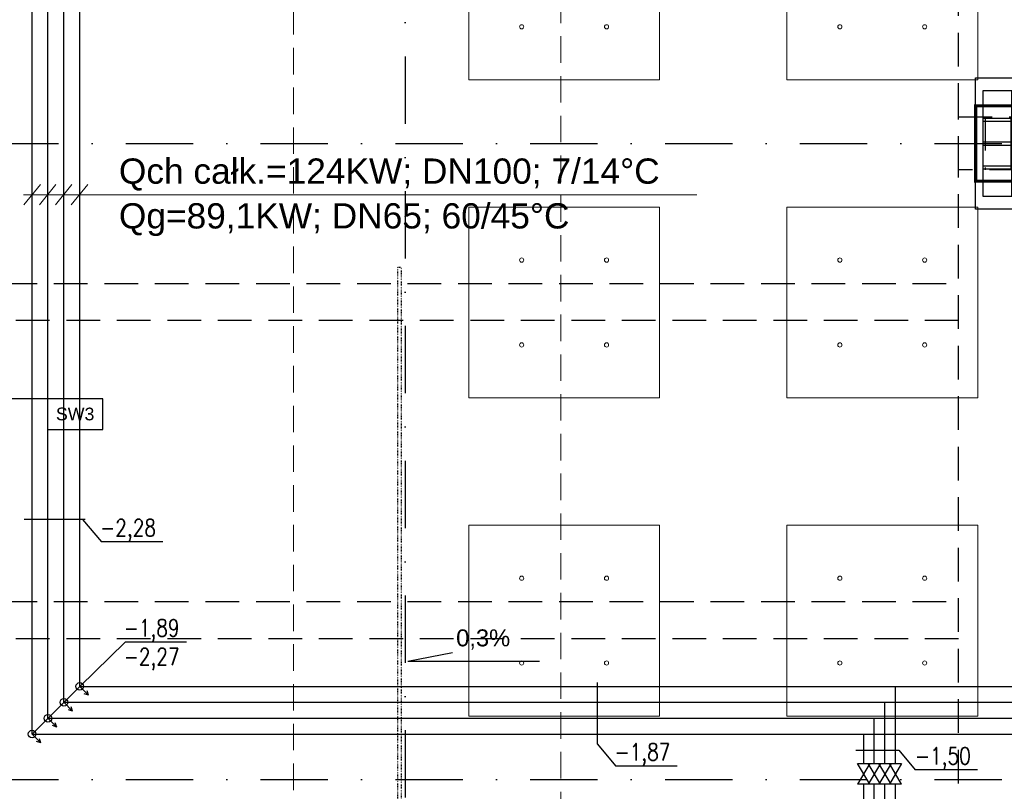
# Model space of a CAD drawing. Header units: centimetres. Extents: x -10729 to 23827, y -4437 to 19798.
# Tile 24 of 95: x 6497 to 7425, y 5589 to 6317. Entities that reach past the tile are written whole.
import ezdxf

# ---------------------------------------------------------------- set-up
doc = ezdxf.new("R2010")
doc.units = ezdxf.units.CM
for name, pattern in [('Balustrady$0$DASHED', [0.75, 0.5, -0.25]), ('CADVENT_HIDDEN', [0.8, 0.25, -0.55]), ('Kondygnacja  -0_5$0$HIDDEN', [9.525, 6.35, -3.175]), ('Kondygnacja  -0_5$0$HIDDEN2', [4.7625, 3.175, -1.5875]), ('Osie rzutów$0$DASHDOT2', [12.7, 6.35, -3.175, 0, -3.175])]:
    doc.linetypes.add(name, pattern=pattern)
doc.layers.get('0').update_dxf_attribs({"color": 8})
for name, color, linetype in [('ARCH_WIDOK_KONSTRUKCJA', 8, 'Continuous'), ('bgde_dodatki powykonawcze', 7, 'Continuous'), ('KJP_ARMATURA', 2, 'Continuous'), ('Kondygnacja  -0_5$0$ARCH_GK', 8, 'Continuous'), ('Kondygnacja  -0_5$0$ARCH_INFO_OPISY_PRZEGRODY', 8, 'Continuous'), ('Kondygnacja  -0_5$0$ARCH_KONSTR_POWYŻEJ RZUTU', 8, 'Kondygnacja  -0_5$0$HIDDEN'), ('Kondygnacja  -0_5$0$ARCH_KONSTR_POWYŻEJ RZUTU_IST', 8, 'Kondygnacja  -0_5$0$HIDDEN2'), ('Kondygnacja  -0_5$0$ARCH_KONSTRUKCJA_NIEWIDOCZNA', 8, 'Continuous'), ('Kondygnacja  -0_5$0$ARCH_OKŁADZINA', 8, 'Continuous'), ('Kondygnacja  -0_5$0$ARCH_SŁUPY', 8, 'Continuous'), ('Osie rzutów$0$ARCH_INFO_OSIE_IST', 8, 'Osie rzutów$0$DASHDOT2'), ('Osie rzutów$0$ARCH_INFO_OSIE_OPISY_IST', 8, 'Continuous')]:
    doc.layers.add(name, color=color, linetype=linetype)
for name, color, linetype, lineweight in [('bgde_opis ct 1', 7, 'Continuous', 20), ('bgde_rzędne wl ct', 7, 'Continuous', 25), ('KJP_CT_kk_powrót', 250, '04_CT_KOMF_POW', 25), ('KJP_CT_kk_zasil', 250, '04_CT_KOMF_ZAS', 25), ('KJP_WL_kk zasil', 250, '04_WL_KOMF_ZAS', 25), ('KJP_WL_kk_powr', 250, '04_WL_KOMF_POW', 25), ('SU Lampy kwadratowe  -05$0$ARCH_SUFITY_PODWIESZANE', 8, 'Continuous', 9)]:
    doc.layers.add(name, color=color, linetype=linetype, lineweight=lineweight)
doc.styles.add('Arial', font='arial.ttf')
doc.styles.add('Kondygnacja  -0_5$0$Arial', font='arial.ttf')
doc.styles.add('st rom', font='Romans.shx', dxfattribs={"width": 0.8})
doc.linetypes.add('04_CT_KOMF_POW', pattern='A,100,-15,["CTKp",Standard,S=10,R=0,X=-10,Y=-5],-35', length=150)
doc.linetypes.add('04_CT_KOMF_ZAS', pattern='A,100,-15,["CTKz",Standard,S=10,R=0,X=-10,Y=-5],-35', length=150)
doc.linetypes.add('04_WL_KOMF_POW', pattern='A,100,-15,["WLKp",Standard,S=10,R=0,X=-10,Y=-5],-35', length=150)
doc.linetypes.add('04_WL_KOMF_ZAS', pattern='A,100,-15,["WLKz",Standard,S=10,R=0,X=-10,Y=-5],-35', length=150)
pattern_1 = [(45, (-1133.3117, -3177.9858), (-0.6735192, 0.6735192), [])]

# ---------------------------------------------------------------- blocks, each defined once
blk = doc.blocks.new('Osie rzutów')
at = {"layer": 'Osie rzutów$0$ARCH_INFO_OSIE_IST', "ltscale": 10}
for p, q in [((6860, 12510), (6860, 4623.26)), ((4436.04, 6200), (15156.54, 6200)), ((4436.04, 5600), (15156.54, 5600))]:
    blk.add_line(p, q, dxfattribs=at)
blk = doc.blocks.new('SU Lampy kwadratowe  -05$0$moduł sufitu')
at = {"layer": 'SU Lampy kwadratowe  -05$0$ARCH_SUFITY_PODWIESZANE'}
for points in [[(60, -60), (240, -60), (240, -240), (60, -240)], [(360, -60), (540, -60), (540, -240), (360, -240)], [(60, -360), (240, -360), (240, -540), (60, -540)], [(360, -360), (540, -360), (540, -540), (360, -540)]]:
    blk.add_lwpolyline(points, close=True, dxfattribs=at)
for centre in [(110, -110), (190, -110), (410, -110), (490, -110), (110, -190), (190, -190), (410, -190), (490, -190), (110, -410), (190, -410), (410, -410), (490, -410), (110, -490), (190, -490), (410, -490), (490, -490)]:
    blk.add_circle(centre, 2, dxfattribs=at)
blk = doc.blocks.new('SU Lampy kwadratowe  -05')
at = {"layer": 'SU Lampy kwadratowe  -05$0$ARCH_SUFITY_PODWIESZANE'}
for p in [(6860, 6800), (6860, 6200)]:
    blk.add_blockref('SU Lampy kwadratowe  -05$0$moduł sufitu', p, dxfattribs=at)
blk = doc.blocks.new('Kondygnacja  -0_5$0$słup_prostokąt')
at = {"layer": 'Kondygnacja  -0_5$0$ARCH_SŁUPY', "lineweight": 40}
h = blk.add_hatch(dxfattribs=at)
h.set_pattern_fill('ANSI31', color=256, scale=0.3, style=0)
h.set_pattern_definition(pattern_1)
h.paths.add_polyline_path([(36, 34), (39, 34), (39, 84), (36, 84)])
h = blk.add_hatch(dxfattribs=at)
h.set_pattern_fill('ANSI31', color=256, scale=0.3, style=0)
h.set_pattern_definition(pattern_1)
h.paths.add_polyline_path([(89, 34), (92, 34), (92, 84), (89, 84)])
h = blk.add_hatch(dxfattribs=at)
h.set_pattern_fill('ANSI31', color=256, scale=0.3, style=0)
h.set_pattern_definition(pattern_1)
h.paths.add_polyline_path([(89, 80), (89, 83), (39, 83), (39, 80)])
h = blk.add_hatch(dxfattribs=at)
h.set_pattern_fill('ANSI31', color=256, scale=0.3, style=0)
h.set_pattern_definition(pattern_1)
h.paths.add_polyline_path([(89, 57.5), (89, 60.5), (39, 60.5), (39, 57.5)])
h = blk.add_hatch(dxfattribs=at)
h.set_pattern_fill('ANSI31', color=256, scale=0.3, style=0)
h.set_pattern_definition(pattern_1)
h.paths.add_polyline_path([(89, 35), (89, 38), (39, 38), (39, 35)])
at = {"layer": 'Kondygnacja  -0_5$0$ARCH_KONSTRUKCJA_NIEWIDOCZNA'}
blk.add_lwpolyline([(119, 109), (119, 9), (9, 9), (9, 109)], close=True, dxfattribs=at)
for points in [[(36, 109), (36, 84)], [(39, 109), (39, 84)], [(62.5, 109), (62.5, 83)], [(65.5, 109), (65.5, 83)], [(89, 109), (89, 84)], [(92, 109), (92, 84)], [(9, 83), (36, 83)], [(9, 80), (36, 80)], [(92, 83), (119, 83)], [(92, 80), (119, 80)], [(9, 60.5), (36, 60.5)], [(9, 57.5), (36, 57.5)], [(92, 60.5), (119, 60.5)], [(92, 57.5), (119, 57.5)], [(9, 38), (36, 38)], [(92, 38), (119, 38)], [(9, 35), (36, 35)], [(36, 34), (36, 9)], [(39, 34), (39, 9)], [(62.5, 35), (62.5, 9)], [(65.49, 35), (65.49, 9)], [(89, 34), (89, 9)], [(92, 35), (119, 35)], [(92, 34), (92, 9)]]:
    blk.add_lwpolyline(points, dxfattribs=at)
at = {"layer": 'Kondygnacja  -0_5$0$ARCH_OKŁADZINA'}
blk.add_lwpolyline([(2, 121), (126, 121), (126, -3), (2, -3)], close=True, dxfattribs=at)
at = {"layer": 'Kondygnacja  -0_5$0$ARCH_SŁUPY', "lineweight": 40}
for p, q in [((39, 60.5), (89, 60.5)), ((89, 57.5), (39, 57.5))]:
    blk.add_line(p, q, dxfattribs=at)
at = {"layer": 'Kondygnacja  -0_5$0$ARCH_SŁUPY', "lineweight": 30, "const_width": 3}
blk.add_lwpolyline([(2, 94.5), (126, 94.5), (126, 23.5), (2, 23.5)], close=True, dxfattribs=at)
at = {"layer": 'Kondygnacja  -0_5$0$ARCH_SŁUPY', "lineweight": 40}
for points in [[(36, 84), (39, 84), (39, 34), (36, 34)], [(89, 84), (92, 84), (92, 34), (89, 34)]]:
    blk.add_lwpolyline(points, close=True, dxfattribs=at)
for points in [[(89, 83), (39, 83)], [(39, 80), (89, 80)], [(89, 38), (39, 38)], [(39, 35), (89, 35)]]:
    blk.add_lwpolyline(points, dxfattribs=at)
blk = doc.blocks.new('Kondygnacja  -0_5$0$konstrukcja istniejąca -0.5')
at = {"layer": 'Kondygnacja  -0_5$0$ARCH_KONSTR_POWYŻEJ RZUTU_IST', "ltscale": 10}
for points in [[(7382, 6225), (7382, 7375)], [(7538, 6175), (7382, 6175), (7382, 6225), (7538, 6225), (7538, 6175)], [(7382, 5025), (7382, 6175)], [(7382, 6032.89), (6338.46, 6032.89), (6338.46, 6067.89), (7382, 6067.89)], [(7382, 5732.89), (6338.46, 5732.89), (6338.46, 5767.89), (7382, 5767.89)]]:
    blk.add_lwpolyline(points, dxfattribs=at)
at = {"layer": 'Kondygnacja  -0_5$0$ARCH_KONSTR_POWYŻEJ RZUTU_IST', "ltscale": 10, "elevation": 0}
blk.add_lwpolyline([(7407, 6225), (7407, 6175)], dxfattribs=at)

msp = doc.modelspace()

# ---------------------------------------------------------------- linework, layer by layer
at = {"linetype": 'Balustrady$0$DASHED', "lineweight": 20, "ltscale": 50}
msp.add_lwpolyline([(6754.764, 9751.102), (7006.979, 9751.102), (7006.979, 5027.678), (6754.764, 5027.678)], close=True, dxfattribs=at)
at = {"layer": 'ARCH_WIDOK_KONSTRUKCJA', "linetype": 'CADVENT_HIDDEN', "elevation": 0}
msp.add_lwpolyline([(6856.78, 6082.998), (6852.78, 6082.998), (6852.78, 5116.998), (6856.78, 5116.998)], close=True, dxfattribs=at)
at = {"layer": 'bgde_dodatki powykonawcze'}
for p, q in [((6561.534, 5679.57), (6553.315, 5687.952)), ((6561.534, 5679.57), (6560.207, 5683.602)), ((6546.534, 5664.57), (6538.315, 5672.952)), ((6561.534, 5679.57), (6557.529, 5680.977)), ((6546.534, 5664.57), (6542.529, 5665.977)), ((6546.534, 5664.57), (6545.207, 5668.602)), ((6531.534, 5649.57), (6523.315, 5657.952)), ((6531.534, 5649.57), (6527.529, 5650.977)), ((6531.534, 5649.57), (6530.207, 5653.602)), ((6516.534, 5634.57), (6508.315, 5642.952)), ((6516.534, 5634.57), (6512.529, 5635.977)), ((6516.534, 5634.57), (6515.207, 5638.602))]:
    msp.add_line(p, q, dxfattribs=at)
for centre in [(6553.315, 5687.952), (6538.315, 5672.952), (6523.315, 5657.952), (6508.315, 5642.952)]:
    msp.add_circle(centre, 3.6, dxfattribs=at)
at = {"layer": 'bgde_opis ct 1'}
for p, q in [((6500.641, 6142.098), (6516.25, 6161.266)), ((6515.24, 6142.098), (6530.849, 6161.266)), ((6530.24, 6142.098), (6545.849, 6161.266)), ((6545.24, 6142.098), (6560.849, 6161.266)), ((6500.257, 6151.682), (7135.053, 6151.682))]:
    msp.add_line(p, q, dxfattribs=at)
at = {"layer": 'bgde_rzędne wl ct'}
for p, q in [((6558.517, 5845.224), (6500.741, 5845.224)), ((6555.963, 5845.224), (6573.754, 5824.286)), ((6631.624, 5824.286), (6573.754, 5824.286)), ((6553.315, 5687.952), (6595.991, 5729.798)), ((6653.861, 5729.798), (6595.991, 5729.798)), ((6862.685, 5711.888), (6904.672, 5719.793)), ((6862.685, 5711.888), (6986.675, 5711.888)), ((7041.043, 5691.569), (7041.043, 5633.793)), ((6553.315, 5687.952), (6508.315, 5642.952)), ((7041.043, 5633.793), (7058.834, 5612.855)), ((7285.116, 5627.802), (7325.475, 5627.802)), ((7325.475, 5627.802), (7340.988, 5609.168)), ((7116.703, 5612.855), (7058.834, 5612.855)), ((7399.967, 5609.168), (7340.972, 5609.187))]:
    msp.add_line(p, q, dxfattribs=at)
at = {"layer": 'KJP_ARMATURA', "ltscale": 2}
for p, q in [((7298.262, 5595.623), (7286.744, 5615.075)), ((7298.262, 5615.075), (7286.744, 5595.623)), ((7308.262, 5595.623), (7296.744, 5615.075)), ((7308.262, 5615.075), (7296.744, 5595.623)), ((7318.262, 5595.623), (7306.744, 5615.075)), ((7318.262, 5615.075), (7306.744, 5595.623)), ((7328.262, 5595.623), (7316.744, 5615.075)), ((7328.262, 5615.075), (7316.744, 5595.623))]:
    msp.add_line(p, q, dxfattribs=at)
at = {"layer": 'KJP_ARMATURA'}
for points in [[(7286.744, 5615.075), (7298.262, 5615.075)], [(7296.744, 5615.075), (7308.262, 5615.075)], [(7306.744, 5615.075), (7318.262, 5615.075)], [(7316.744, 5615.075), (7328.262, 5615.075)], [(7298.262, 5595.623), (7298.262, 5595.623), (7286.744, 5595.623)], [(7308.262, 5595.623), (7308.262, 5595.623), (7296.744, 5595.623)], [(7318.262, 5595.623), (7318.262, 5595.623), (7306.744, 5595.623)], [(7328.262, 5595.623), (7328.262, 5595.623), (7316.744, 5595.623)]]:
    msp.add_lwpolyline(points, dxfattribs=at)
at = {"layer": 'KJP_CT_kk_powrót'}
for p, q in [((6523.315, 5657.952), (6523.315, 7929.962)), ((6523.315, 5657.952), (10017.002, 5657.952)), ((7302.503, 5615.075), (7302.503, 5657.952)), ((7302.503, 5259.284), (7302.503, 5595.623))]:
    msp.add_line(p, q, dxfattribs=at)
at = {"layer": 'KJP_CT_kk_zasil'}
for p, q in [((6508.315, 5642.952), (6508.315, 7939.962)), ((6508.315, 5642.952), (10032.002, 5642.952)), ((7292.503, 5615.075), (7292.503, 5642.952)), ((7292.503, 5249.284), (7292.503, 5595.623))]:
    msp.add_line(p, q, dxfattribs=at)
at = {"layer": 'KJP_WL_kk zasil'}
for p, q in [((6538.315, 5672.952), (6538.315, 7919.962)), ((6538.315, 5672.952), (10002.002, 5672.952)), ((7312.503, 5615.075), (7312.503, 5672.952)), ((7312.503, 5269.284), (7312.503, 5595.623))]:
    msp.add_line(p, q, dxfattribs=at)
at = {"layer": 'KJP_WL_kk_powr'}
for p, q in [((6553.315, 5687.952), (6553.315, 7909.962)), ((6553.315, 5687.952), (9987.002, 5687.952)), ((7322.503, 5615.075), (7322.503, 5687.952)), ((7322.503, 5279.284), (7322.503, 5595.623))]:
    msp.add_line(p, q, dxfattribs=at)
at = {"layer": 'Kondygnacja  -0_5$0$ARCH_GK', "linetype": 'Continuous', "lineweight": -3}
msp.add_line((7398, 6195), (7398, 6205), dxfattribs=at)
at = {"layer": 'Kondygnacja  -0_5$0$ARCH_INFO_OPISY_PRZEGRODY'}
msp.add_lwpolyline([(6522.905, 5959.178), (6448.368, 5959.178)], dxfattribs=at)
msp.add_lwpolyline([(6522.905, 5930.378), (6574.905, 5930.378), (6574.905, 5959.178), (6522.905, 5959.178), (6522.905, 5930.378)], close=True, dxfattribs=at)

# ---------------------------------------------------------------- block references
at = {"layer": 'Kondygnacja  -0_5$0$ARCH_KONSTR_POWYŻEJ RZUTU'}
msp.add_blockref('Kondygnacja  -0_5$0$konstrukcja istniejąca -0.5', (0, 0), dxfattribs=at)
at = {"layer": 'Kondygnacja  -0_5$0$ARCH_SŁUPY'}
msp.add_blockref('Kondygnacja  -0_5$0$słup_prostokąt', (7396, 6141), dxfattribs=at)
msp.add_blockref('Kondygnacja  -0_5$0$słup_prostokąt', (7396, 6141), dxfattribs=at)
at = {"layer": 'Osie rzutów$0$ARCH_INFO_OSIE_OPISY_IST'}
msp.add_blockref('Osie rzutów', (0, 0), dxfattribs=at)
at = {"layer": 'SU Lampy kwadratowe  -05$0$ARCH_SUFITY_PODWIESZANE'}
msp.add_blockref('SU Lampy kwadratowe  -05', (0, 0), dxfattribs=at)

# ---------------------------------------------------------------- texts
at = {"layer": 'bgde_opis ct 1', "char_height": 23.8238, "width": 548.22937, "attachment_point": 1, "style": 'Arial'}
for s, insert in [('Qch całk.=124KW; DN100; 7/14%%DC', (6590.184, 6185.848, 1756.81)), ('Qg=89,1KW; DN65; 60/45%%DC', (6590.184, 6143.626, 1756.81))]:
    msp.add_mtext(s, dxfattribs=dict(at, insert=insert))
at = {"layer": 'bgde_rzędne wl ct', "char_height": 16, "attachment_point": 1}
for s, insert, width, style in [('-2,28', (6572.487, 5845.54, 455.224), 70.70316, 'st rom'), ('-1,89', (6594.724, 5751.052), 70.70316, 'st rom'), ('0,3%', (6908.197, 5741.699, 3032.55), 531.5734, 'Arial'), ('-2,27', (6594.724, 5724.067), 70.70316, 'st rom'), ('-1,87', (7057.566, 5634.109), 70.70316, 'st rom'), ('-1,50', (7340.831, 5630.421), 70.70316, 'st rom')]:
    msp.add_mtext(s, dxfattribs=dict(at, insert=insert, width=width, style=style))
at = {"layer": 'Kondygnacja  -0_5$0$ARCH_INFO_OPISY_PRZEGRODY', "insert": (6548.905, 5944.778), "char_height": 12, "width": 52, "attachment_point": 5, "style": 'Kondygnacja  -0_5$0$Arial'}
msp.add_mtext('SW3', dxfattribs=at)

doc.saveas('drawing.dxf')
